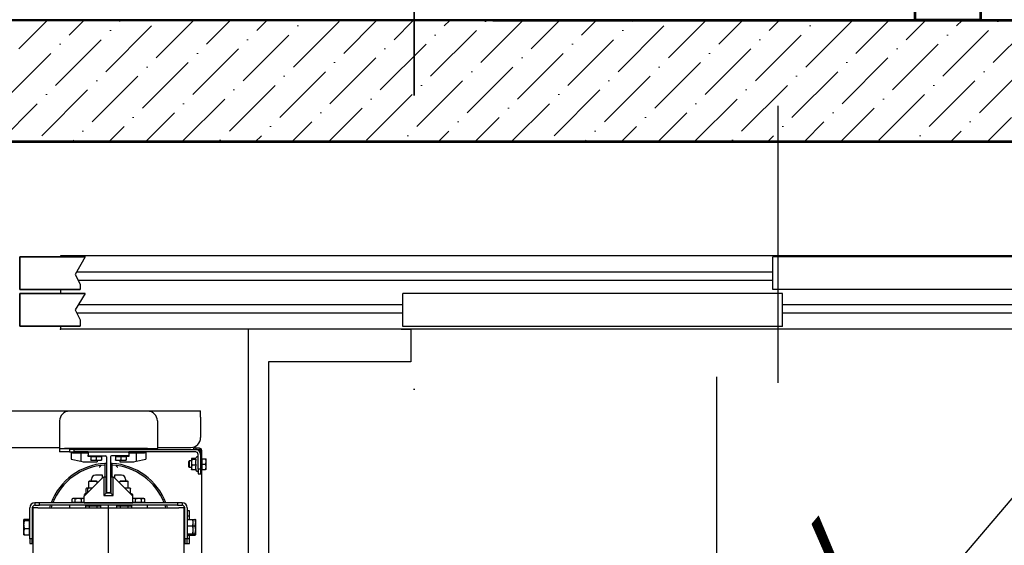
# Model space of a CAD drawing. Header units: millimetres. Extents: x 49320 to 60117, y -4209 to 20568.
# Tile 34 of 252: x 52258 to 52378, y -1879 to -1814. Entities that reach past the tile are written whole.
import ezdxf

# ---------------------------------------------------------------- set-up
doc = ezdxf.new("R2010")
doc.units = ezdxf.units.MM
for name, pattern in [('ACAD_ISO02W100', [15, 12, -3]), ('ACAD_ISO10W100', [18.5, 12, -3, 0.5, -3]), ('CONTINOUS', [0]), ('Kropki i Kreski', [72, 36, -18, 0, -18])]:
    doc.linetypes.add(name, pattern=pattern)
doc.layers.add('_AA powierzchnia', color=3, linetype='Continuous', lineweight=25, plot=False)
for name, color, linetype, lineweight in [('_AA przekroje', 7, 'Continuous', 40), ('_mt_hatch żelbet', 8, 'Continuous', 9), ('_mt_opisy konstrukcyjne', 7, 'Continuous', 25)]:
    doc.layers.add(name, color=color, linetype=linetype, lineweight=lineweight)
for name, color, linetype, lineweight, true_color in [('_AA rozbiórki WYMIARY', 7, 'CONTINOUS', 18, 0xd13400), ('_AA ściany proj.', 7, 'CONTINOUS', 53, 0x0037db), ('_mt_naproża i podciągi', 7, 'ACAD_ISO02W100', 35, 0xdf3081)]:
    doc.layers.add(name, color=color, linetype=linetype, lineweight=lineweight, true_color=true_color)
for name, color, linetype in [('_mt_widok', 253, 'Continuous'), ('_mt_wymiary konstr', 3, 'Continuous'), ('ARCATA', 4, 'Continuous'), ('ASSI', 3, 'ACAD_ISO10W100'), ('CABINA', 7, 'Continuous'), ('GUIDE', 3, 'Continuous'), ('Porta', 7, 'Continuous'), ('Porta-OpenSTD', 252, 'Continuous'), ('Porta-Soglia', 252, 'Continuous')]:
    doc.layers.add(name, color=color, linetype=linetype)
doc.styles.add('50', font='romans.shx', dxfattribs={"width": 0.65, "height": 11})

# ---------------------------------------------------------------- blocks, each defined once
blk = doc.blocks.new('WINDA 1 DZ')
at = {"color": 5, "true_color": 0x1414ff}
for p, q in [((195, 224), (0, 224)), ((180, 209), (15, 209))]:
    blk.add_line(p, q, dxfattribs=at)
at = {"layer": 'ARCATA', "color": 5, "true_color": 0x1414ff}
for p, q in [((16.2, 176), (43.18, 176)), ((36.68, 175.95), (27.08, 175.95)), ((43.18, 175.2), (43.18, 176)), ((43.18, 175.2), (43.18, 172.7)), ((25.88, 174.75), (25.88, 171.75)), ((37.88, 174.75), (37.88, 171.75)), ((25.88, 171.75), (25.88, 171.35)), ((37.88, 171.75), (37.88, 171.35)), ((16.2, 171.5), (25.88, 171.5)), ((25.88, 171.35), (25.88, 170.95)), ((25.88, 171.35), (27.08, 171.35)), ((27.08, 170.95), (25.88, 170.95)), ((36.68, 171.35), (26.49, 171.35)), ((27.97, 171.35), (27.08, 171.35)), ((27.08, 171.25), (27.08, 170.95)), ((27.68, 171.25), (27.08, 171.25)), ((27.08, 170.95), (27.68, 170.95)), ((27.28, 170.95), (27.28, 170.05)), ((27.48, 170.8), (27.48, 170.95)), ((28.48, 170.8), (27.48, 170.8)), ((27.68, 170.95), (27.68, 171.25)), ((27.68, 171.25), (29.38, 171.25)), ((29.38, 170.95), (27.68, 170.95)), ((28.38, 170.8), (28.38, 170.95)), ((29.38, 170.8), (28.48, 170.8)), ((28.48, 170.8), (28.48, 169.81)), ((29.38, 171.25), (42.33, 171.25)), ((29.38, 170.85), (29.38, 170.95)), ((29.38, 170.95), (29.48, 170.95)), ((29.38, 170.4), (29.38, 170.55)), ((29.79, 170.4), (29.38, 170.4)), ((29.73, 170.39), (29.73, 169.98)), ((29.73, 170.39), (30.38, 170.39)), ((29.79, 170.39), (29.79, 170.45)), ((30.38, 170.39), (30.38, 169.98)), ((30.38, 170.39), (31.03, 170.39)), ((30.96, 170.39), (30.96, 170.45)), ((31.03, 170.39), (31.03, 169.98)), ((32.73, 170.39), (32.73, 169.98)), ((32.73, 170.39), (33.38, 170.39)), ((32.79, 170.39), (32.79, 170.45)), ((33.38, 170.39), (33.38, 169.98)), ((33.38, 170.39), (34.03, 170.39)), ((33.96, 170.39), (33.96, 170.45)), ((34.38, 170.4), (33.96, 170.4)), ((34.03, 170.39), (34.03, 169.98)), ((34.28, 170.95), (34.38, 170.95)), ((42.58, 170.95), (34.38, 170.95)), ((34.38, 170.85), (34.38, 170.95)), ((35.28, 170.8), (34.38, 170.8)), ((34.38, 170.55), (34.38, 170.4)), ((36.28, 170.8), (35.28, 170.8)), ((35.28, 170.8), (35.28, 169.81)), ((35.38, 170.8), (35.38, 170.95)), ((36.28, 170.95), (36.28, 170.8)), ((36.48, 170.95), (36.48, 170.05)), ((36.68, 171.35), (37.88, 171.35)), ((37.88, 171.5), (41.98, 171.5)), ((37.88, 171.25), (37.88, 171.35)), ((42.33, 171.4), (42.33, 171.25)), ((42.63, 171.4), (42.33, 171.4)), ((42.33, 171.25), (42.63, 171.25)), ((42.63, 171.25), (42.63, 171.4)), ((43.03, 171.4), (42.63, 171.4)), ((42.63, 171.25), (43.03, 171.25)), ((42.88, 168.85), (42.88, 170.65)), ((43.33, 123.2), (43.33, 171.1)), ((27.28, 170.05), (28.48, 169.81)), ((28.48, 169.81), (28.78, 169.75)), ((28.78, 169.75), (30.48, 169.75)), ((29.73, 169.92), (30.05, 169.92)), ((30.05, 169.92), (30.7, 169.92)), ((30.48, 169.92), (30.48, 169.75)), ((30.7, 169.92), (31.03, 169.92)), ((31.42, 169.34), (31.42, 167.85)), ((31.43, 169.54), (31.43, 167.85)), ((32.33, 167.85), (32.33, 169.54)), ((32.33, 167.85), (32.33, 169.34)), ((32.73, 169.92), (33.05, 169.92)), ((33.05, 169.92), (33.7, 169.92)), ((33.28, 169.92), (33.28, 169.75)), ((33.28, 169.75), (34.98, 169.75)), ((33.7, 169.92), (34.03, 169.92)), ((34.98, 169.75), (35.28, 169.81)), ((35.28, 169.81), (36.48, 170.05)), ((41.73, 169.77), (41.8, 169.85)), ((41.73, 169.13), (41.73, 169.77)), ((41.8, 169.85), (41.8, 169.05)), ((42.08, 169.85), (41.8, 169.85)), ((42.08, 170.1), (42.08, 170.11)), ((42.08, 170.1), (42.08, 170.09)), ((42.08, 170.09), (42.08, 169.67)), ((42.08, 169.67), (42.08, 169.03)), ((42.59, 170.16), (42.1, 170.16)), ((42.61, 170.02), (42.1, 170.02)), ((42.61, 169.32), (42.1, 169.32)), ((42.57, 170.11), (42.65, 170.28)), ((43.39, 170.03), (43.33, 170.03)), ((43.39, 169.45), (43.39, 170.1)), ((43.39, 170.1), (43.8, 170.1)), ((43.39, 169.45), (43.8, 169.45)), ((43.39, 168.8), (43.39, 169.45)), ((43.86, 169.78), (43.86, 170.1)), ((43.86, 169.13), (43.86, 169.78)), ((31.13, 168.1), (30.28, 168.1)), ((31.13, 167.75), (31.13, 168.1)), ((33.48, 168.1), (32.63, 168.1)), ((32.63, 168.1), (32.63, 167.75)), ((41.73, 169.13), (41.8, 169.05)), ((42.08, 169.05), (41.8, 169.05)), ((42.08, 169.03), (42.08, 168.8)), ((42.08, 168.8), (42.08, 168.79)), ((42.61, 168.74), (42.1, 168.74)), ((42.59, 168.74), (42.65, 168.62)), ((42.88, 168.85), (42.88, 168.25)), ((43.18, 168.85), (42.88, 168.85)), ((42.88, 168.25), (43.18, 168.25)), ((43.39, 168.87), (43.33, 168.87)), ((43.39, 168.8), (43.8, 168.8)), ((43.86, 168.8), (43.86, 169.13)), ((31.23, 167.85), (28.88, 165.5)), ((29.57, 167.4), (29.48, 167.31)), ((30.48, 167.31), (29.48, 167.31)), ((29.48, 166.5), (29.48, 167.31)), ((29.57, 167.4), (30.38, 167.4)), ((29.78, 167.4), (29.78, 167.6)), ((30.38, 167.4), (30.48, 167.31)), ((30.48, 167.1), (30.48, 167.31)), ((31.17, 167.85), (31.23, 167.85)), ((31.23, 167.85), (31.3, 167.85)), ((31.6, 167.85), (31.3, 167.85)), ((31.3, 167.85), (31.3, 165.6)), ((31.6, 165.9), (31.6, 167.85)), ((31.63, 167.25), (31.6, 167.25)), ((32.13, 167.25), (32.15, 167.25)), ((32.45, 167.85), (32.15, 167.85)), ((32.15, 167.85), (32.15, 165.9)), ((32.45, 165.6), (32.45, 167.85)), ((32.45, 167.85), (32.53, 167.85)), ((34.88, 165.5), (32.53, 167.85)), ((32.53, 167.85), (32.58, 167.85)), ((33.37, 167.4), (33.28, 167.31)), ((33.28, 167.1), (33.28, 167.31)), ((34.28, 167.31), (33.28, 167.31)), ((33.37, 167.4), (34.18, 167.4)), ((33.98, 167.6), (33.98, 167.4)), ((34.18, 167.4), (34.28, 167.31)), ((34.28, 166.5), (34.28, 167.31)), ((29.21, 165.89), (28.97, 165.79)), ((29.15, 165.87), (29.15, 166.47)), ((29.23, 166.5), (29.21, 166.49)), ((29.24, 166.5), (29.23, 166.5)), ((29.76, 166.5), (29.24, 166.5)), ((29.34, 165.97), (29.34, 166.47)), ((29.88, 166.5), (29.76, 166.5)), ((31.6, 165.9), (31.3, 165.6)), ((31.3, 165.6), (32.45, 165.6)), ((32.15, 165.9), (31.6, 165.9)), ((31.63, 165.9), (31.63, 166.05)), ((31.73, 165.95), (31.63, 165.95)), ((32.13, 165.95), (32.03, 165.95)), ((32.13, 165.9), (32.13, 166.05)), ((32.45, 165.6), (32.15, 165.9)), ((34.29, 166.5), (33.88, 166.5)), ((33.97, 166.4), (33.97, 166.47)), ((34.53, 166.5), (34.29, 166.5)), ((34.53, 166.5), (34.54, 166.49)), ((34.6, 165.85), (34.6, 166.47)), ((34.6, 165.87), (34.78, 165.79)), ((23.43, 164.7), (22.83, 164.7)), ((22.83, 164.7), (22.83, 164.4)), ((22.83, 164.4), (23.43, 164.4)), ((40.33, 164.7), (23.43, 164.7)), ((23.43, 164.4), (23.43, 164.7)), ((40.33, 164.4), (23.43, 164.4)), ((27.08, 164.4), (27.08, 164.1)), ((27.53, 165.23), (27.42, 165.17)), ((27.42, 164.76), (27.42, 165.17)), ((27.8, 164.76), (27.42, 164.76)), ((27.61, 165.23), (27.53, 165.23)), ((27.59, 164.76), (27.59, 164.7)), ((28.18, 165.23), (27.61, 165.23)), ((27.8, 164.76), (27.8, 165.17)), ((28.55, 164.76), (27.8, 164.76)), ((28.74, 165.23), (28.18, 165.23)), ((28.55, 164.76), (28.55, 165.17)), ((28.88, 164.76), (28.55, 164.76)), ((28.83, 165.23), (28.74, 165.23)), ((28.76, 164.76), (28.76, 164.7)), ((28.83, 165.23), (28.88, 165.2)), ((28.88, 164.7), (28.88, 165.5)), ((28.88, 164.7), (34.88, 164.7)), ((29.05, 164.34), (29.51, 164.34)), ((29.05, 164.34), (29.05, 164.1)), ((29.24, 164.34), (29.24, 164.4)), ((29.51, 164.34), (30.44, 164.34)), ((29.51, 164.34), (29.51, 164.1)), ((30.44, 164.34), (30.9, 164.34)), ((30.44, 164.34), (30.44, 164.1)), ((30.71, 164.34), (30.71, 164.4)), ((30.9, 164.34), (30.9, 164.1)), ((32.85, 164.34), (32.85, 164.1)), ((32.85, 164.34), (33.31, 164.34)), ((33.04, 164.34), (33.04, 164.4)), ((33.31, 164.34), (33.31, 164.1)), ((33.31, 164.34), (34.24, 164.34)), ((34.24, 164.34), (34.24, 164.1)), ((34.24, 164.34), (34.7, 164.34)), ((34.51, 164.34), (34.51, 164.4)), ((34.7, 164.34), (34.7, 164.1)), ((34.88, 164.7), (34.88, 165.5)), ((34.93, 165.23), (34.88, 165.2)), ((35.2, 164.76), (34.88, 164.76)), ((35.01, 165.23), (34.93, 165.23)), ((34.99, 164.76), (34.99, 164.7)), ((35.58, 165.23), (35.01, 165.23)), ((35.2, 164.76), (35.2, 165.17)), ((35.95, 164.76), (35.2, 164.76)), ((36.14, 165.23), (35.58, 165.23)), ((35.95, 164.76), (35.95, 165.17)), ((36.33, 164.76), (35.95, 164.76)), ((36.23, 165.23), (36.14, 165.23)), ((36.16, 164.76), (36.16, 164.7)), ((36.23, 165.23), (36.33, 165.17)), ((36.33, 164.76), (36.33, 165.17)), ((36.68, 164.1), (36.68, 164.4)), ((40.93, 164.7), (40.33, 164.7)), ((40.33, 164.7), (40.33, 164.4)), ((40.33, 164.4), (40.93, 164.4)), ((40.93, 164.7), (40.93, 164.4)), ((22.23, 160.3), (22.23, 164.1)), ((22.53, 164.1), (22.53, 160.3)), ((22.63, 115.6), (22.63, 164.1)), ((23.23, 164.1), (22.63, 164.1)), ((23.23, 164.1), (40.53, 164.1)), ((41.13, 164.1), (40.53, 164.1)), ((41.13, 164.1), (41.13, 124.1)), ((41.23, 160.3), (41.23, 164.1)), ((41.53, 164.1), (41.53, 160.3)), ((41.83, 163.7), (41.53, 163.7)), ((41.83, 163.1), (41.83, 163.7)), ((21.47, 162.6), (21.48, 162.61)), ((21.47, 162.6), (21.47, 162.59)), ((21.47, 162.59), (21.47, 162.02)), ((21.47, 162.02), (21.47, 161.13)), ((22.16, 162.67), (21.56, 162.67)), ((22.16, 162.5), (21.56, 162.5)), ((22.16, 162.67), (22.16, 162.5)), ((22.16, 162.53), (22.23, 162.53)), ((22.16, 162.5), (22.16, 161.53)), ((22.53, 162.3), (22.63, 162.3)), ((41.23, 162.3), (41.13, 162.3)), ((41.53, 163.1), (41.83, 163.1)), ((41.59, 162.53), (41.53, 162.53)), ((41.59, 161.87), (41.59, 162.67)), ((41.59, 162.67), (42.19, 162.67)), ((41.83, 162.67), (41.83, 163.1)), ((42.19, 162.67), (42.49, 162.67)), ((42.28, 162.6), (42.27, 162.61)), ((42.28, 162.27), (42.28, 162.6)), ((42.28, 161.38), (42.28, 162.27)), ((42.58, 162.6), (42.57, 162.61)), ((42.58, 162.27), (42.58, 162.6)), ((42.58, 161.38), (42.58, 162.27)), ((21.47, 161.13), (21.47, 160.8)), ((21.47, 160.8), (21.48, 160.79)), ((22.16, 161.53), (21.56, 161.53)), ((22.16, 160.73), (21.56, 160.73)), ((22.16, 161.53), (22.16, 160.73)), ((22.16, 160.87), (22.23, 160.87)), ((22.53, 161.1), (22.63, 161.1)), ((41.23, 161.1), (41.13, 161.1)), ((41.59, 160.87), (41.53, 160.87)), ((41.59, 160.9), (41.59, 161.87)), ((41.59, 161.87), (42.19, 161.87)), ((41.59, 160.9), (42.19, 160.9)), ((41.59, 160.73), (41.59, 160.9)), ((41.59, 160.73), (42.19, 160.73)), ((41.83, 160.3), (41.83, 160.73)), ((42.19, 160.73), (42.49, 160.73)), ((42.28, 160.8), (42.27, 160.79)), ((42.28, 161.87), (42.49, 161.87)), ((42.28, 160.81), (42.28, 161.38)), ((42.28, 160.9), (42.49, 160.9)), ((42.28, 160.8), (42.28, 160.81)), ((42.58, 160.8), (42.57, 160.79)), ((42.58, 160.81), (42.58, 161.38)), ((42.58, 160.8), (42.58, 160.81)), ((22.23, 160.3), (22.23, 159.7)), ((22.53, 160.3), (22.23, 160.3)), ((22.23, 159.7), (22.53, 159.7)), ((22.53, 159.7), (22.53, 160.3)), ((41.53, 160.3), (41.23, 160.3)), ((41.23, 160.3), (41.23, 159.7)), ((41.23, 159.7), (41.53, 159.7)), ((41.83, 160.3), (41.53, 160.3)), ((41.53, 159.7), (41.53, 160.3)), ((41.53, 159.7), (41.83, 159.7)), ((41.83, 159.7), (41.83, 160.3))]:
    blk.add_line(p, q, dxfattribs=at)
for centre, radius, start, end in [((27.08, 174.75), 1.2, 90, 180), ((36.68, 174.75), 1.2, 0, 90), ((41.98, 172.7), 1.2, 270, 0), ((42.58, 170.65), 0.6, 0, 90), ((42.58, 170.65), 0.3, 0, 90), ((43.03, 171.1), 0.3, 0, 90), ((43.03, 171.1), 0.15, 0, 90), ((31.88, 162), 7.55, 93.417, 159.0461), ((31.88, 162), 7.35, 93.5187, 158.4479), ((31.88, 162), 7.55, 91.8976, 92.2773), ((31.88, 162), 7.55, 87.7227, 88.1024), ((31.88, 162), 7.55, 20.9539, 86.583), ((31.88, 162), 7.35, 21.5521, 86.4813), ((42.76, 170.23), 0.12, 0, 155), ((30.28, 167.6), 0.5, 90, 180), ((33.48, 167.6), 0.5, 0, 90), ((42.76, 168.68), 0.12, 205, 0), ((31.17, 167.75), 0.1, 90, 114.6932), ((32.58, 167.75), 0.1, 65.3068, 90), ((29.04, 165.65), 0.15, 115, 222.298), ((34.72, 165.65), 0.15, 317.702, 65), ((22.83, 164.1), 0.6, 90, 180), ((22.83, 164.1), 0.3, 90, 180), ((31.88, 162), 7.55, 161.4652, 163.8504), ((31.88, 162), 7.35, 160.9417, 163.3985), ((31.88, 162), 7.35, 16.6015, 19.0583), ((31.88, 162), 7.55, 16.1496, 18.5348), ((40.93, 164.1), 0.6, 0, 90), ((40.93, 164.1), 0.3, 0, 90), ((41.05, 162.82), 0.18, 0, 63.6122), ((41.05, 160.58), 0.18, 296.3878, 0)]:
    blk.add_arc(centre, radius, start, end, dxfattribs=at)
for points, weights in [([(29.73, 169.92), (29.73, 169.92), (29.73, 169.98)], [1, 1.0379548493, 1]), ([(29.73, 169.98), (29.9, 169.92), (30.05, 169.92)], [1, 1.0379548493, 1]), ([(30.05, 169.92), (30.2, 169.92), (30.38, 169.98)], [1, 1.0379548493, 1]), ([(30.38, 169.98), (30.55, 169.92), (30.7, 169.92)], [1, 1.0379548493, 1]), ([(30.7, 169.92), (30.85, 169.92), (31.03, 169.98)], [1, 1.0379548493, 1]), ([(31.03, 169.98), (31.03, 169.92), (31.03, 169.92)], [1, 1.0379548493, 1]), ([(32.73, 169.92), (32.73, 169.92), (32.73, 169.98)], [1, 1.0379548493, 1]), ([(32.73, 169.98), (32.9, 169.92), (33.05, 169.92)], [1, 1.0379548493, 1]), ([(33.05, 169.92), (33.2, 169.92), (33.38, 169.98)], [1, 1.0379548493, 1]), ([(33.38, 169.98), (33.55, 169.92), (33.7, 169.92)], [1, 1.0379548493, 1]), ([(33.7, 169.92), (33.85, 169.92), (34.03, 169.98)], [1, 1.0379548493, 1]), ([(34.03, 169.98), (34.03, 169.92), (34.03, 169.92)], [1, 1.0379548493, 1]), ([(42.1, 170.16), (42.08, 170.12), (42.08, 170.09)], [1, 1.0379548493, 1]), ([(42.08, 170.09), (42.08, 170.06), (42.1, 170.02)], [1, 1.0379548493, 1]), ([(42.1, 170.02), (42.08, 169.83), (42.08, 169.67)], [1, 1.0379548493, 1]), ([(42.08, 169.67), (42.08, 169.5), (42.1, 169.32)], [1, 1.0379548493, 1]), ([(42.1, 169.32), (42.08, 169.16), (42.08, 169.03)], [1, 1.0379548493, 1]), ([(42.57, 170.11), (42.56, 170.1), (42.56, 170.09)], [1.0245553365, 1.01637520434, 1]), ([(42.56, 170.09), (42.56, 170.06), (42.61, 170.02)], [1, 1.05008356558, 1.02350695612]), ([(42.61, 170.02), (42.56, 169.83), (42.56, 169.67)], [1.02350695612, 1.05008356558, 1]), ([(42.56, 169.67), (42.56, 169.5), (42.61, 169.32)], [1, 1.05008356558, 1.02350695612]), ([(42.61, 169.32), (42.56, 169.16), (42.56, 169.03)], [1.02350695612, 1.05008356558, 1]), ([(43.86, 169.78), (43.86, 169.93), (43.8, 170.1)], [1, 1.0379548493, 1]), ([(43.8, 170.1), (43.86, 170.1), (43.86, 170.1)], [1, 1.0379548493, 1]), ([(43.8, 169.45), (43.86, 169.62), (43.86, 169.78)], [1, 1.0379548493, 1]), ([(43.86, 169.13), (43.86, 169.28), (43.8, 169.45)], [1, 1.0379548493, 1]), ([(42.08, 169.03), (42.08, 168.9), (42.1, 168.74)], [1, 1.0379548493, 1]), ([(42.1, 168.74), (42.08, 168.77), (42.08, 168.79)], [1, 1.02544799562, 1.01677120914]), ([(42.56, 169.03), (42.56, 168.9), (42.61, 168.74)], [1, 1.05008356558, 1.02350695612]), ([(43.8, 168.8), (43.86, 168.97), (43.86, 169.13)], [1, 1.0379548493, 1]), ([(43.86, 168.8), (43.86, 168.8), (43.8, 168.8)], [1, 1.0379548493, 1]), ([(29.24, 166.5), (29.2, 166.5), (29.15, 166.47)], [1, 1.0379548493, 1]), ([(29.24, 165.9), (29.23, 165.9), (29.21, 165.89)], [1, 1.0231357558, 1.03308281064]), ([(29.34, 166.47), (29.29, 166.5), (29.24, 166.5)], [1, 1.0379548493, 1]), ([(29.27, 165.9), (29.26, 165.9), (29.24, 165.9)], [1.02725298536, 1.01732388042, 1]), ([(29.76, 166.5), (29.56, 166.5), (29.34, 166.47)], [1, 1.0379548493, 1]), ([(29.87, 166.5), (29.81, 166.5), (29.76, 166.5)], [1.01568302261, 1.01107051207, 1]), ([(33.97, 166.47), (33.93, 166.47), (33.9, 166.48)], [1, 1.00629299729, 1.01049920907]), ([(34.29, 166.5), (34.14, 166.5), (33.97, 166.47)], [1, 1.0379548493, 1]), ([(34.6, 166.47), (34.43, 166.5), (34.29, 166.5)], [1, 1.0379548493, 1]), ([(34.6, 165.85), (34.55, 165.87), (34.5, 165.88)], [1.03482549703, 1.04170401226, 1.04036756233]), ([(34.54, 166.49), (34.57, 166.49), (34.6, 166.47)], [1.01846986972, 1.02208098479, 1]), ([(27.61, 165.23), (27.53, 165.23), (27.42, 165.17)], [1, 1.0379548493, 1]), ([(27.8, 165.17), (27.7, 165.23), (27.61, 165.23)], [1, 1.0379548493, 1]), ([(28.18, 165.23), (28, 165.23), (27.8, 165.17)], [1, 1.0379548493, 1]), ([(28.55, 165.17), (28.35, 165.23), (28.18, 165.23)], [1, 1.0379548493, 1]), ([(28.74, 165.23), (28.65, 165.23), (28.55, 165.17)], [1, 1.0379548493, 1]), ([(28.88, 165.2), (28.8, 165.23), (28.74, 165.23)], [1.01431165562, 1.02838722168, 1]), ([(35.01, 165.23), (34.95, 165.23), (34.88, 165.2)], [1, 1.02838722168, 1.01431165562]), ([(35.2, 165.17), (35.1, 165.23), (35.01, 165.23)], [1, 1.0379548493, 1]), ([(35.58, 165.23), (35.4, 165.23), (35.2, 165.17)], [1, 1.0379548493, 1]), ([(35.95, 165.17), (35.75, 165.23), (35.58, 165.23)], [1, 1.0379548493, 1]), ([(36.14, 165.23), (36.05, 165.23), (35.95, 165.17)], [1, 1.0379548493, 1]), ([(36.33, 165.17), (36.23, 165.23), (36.14, 165.23)], [1, 1.0379548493, 1]), ([(21.56, 162.67), (21.47, 162.63), (21.47, 162.59)], [1, 1.0379548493, 1]), ([(21.47, 162.59), (21.47, 162.55), (21.56, 162.5)], [1, 1.0379548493, 1]), ([(21.56, 162.5), (21.47, 162.24), (21.47, 162.02)], [1, 1.0379548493, 1]), ([(21.47, 162.02), (21.47, 161.79), (21.56, 161.53)], [1, 1.0379548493, 1]), ([(42.19, 162.67), (42.25, 162.64), (42.27, 162.61)], [1, 1.02672726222, 1.01581261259]), ([(42.28, 162.27), (42.28, 162.46), (42.19, 162.67)], [1, 1.0379548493, 1]), ([(42.19, 161.87), (42.28, 162.08), (42.28, 162.27)], [1, 1.0379548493, 1]), ([(42.49, 162.67), (42.55, 162.64), (42.57, 162.61)], [1, 1.02672726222, 1.01581261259]), ([(42.58, 162.27), (42.58, 162.46), (42.49, 162.67)], [1, 1.0379548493, 1]), ([(42.49, 161.87), (42.58, 162.08), (42.58, 162.27)], [1, 1.0379548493, 1]), ([(21.56, 161.53), (21.47, 161.32), (21.47, 161.13)], [1, 1.0379548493, 1]), ([(21.47, 161.13), (21.47, 160.94), (21.56, 160.73)], [1, 1.0379548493, 1]), ([(21.56, 160.73), (21.5, 160.76), (21.48, 160.79)], [1, 1.02672726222, 1.01581261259]), ([(42.28, 161.38), (42.28, 161.61), (42.19, 161.87)], [1, 1.0379548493, 1]), ([(42.19, 160.9), (42.28, 161.16), (42.28, 161.38)], [1, 1.0379548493, 1]), ([(42.28, 160.81), (42.28, 160.85), (42.19, 160.9)], [1, 1.0379548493, 1]), ([(42.19, 160.73), (42.28, 160.77), (42.28, 160.81)], [1, 1.0379548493, 1]), ([(42.58, 161.38), (42.58, 161.61), (42.49, 161.87)], [1, 1.0379548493, 1]), ([(42.49, 160.9), (42.58, 161.16), (42.58, 161.38)], [1, 1.0379548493, 1]), ([(42.58, 160.81), (42.58, 160.85), (42.49, 160.9)], [1, 1.0379548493, 1]), ([(42.49, 160.73), (42.58, 160.77), (42.58, 160.81)], [1, 1.0379548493, 1])]:
    blk.add_rational_spline(points, weights, degree=2, dxfattribs=at)
for points, knots in [([(30.95, 169.29), (30.95, 169.29), (30.95, 169.29), (30.94, 169.28), (30.93, 169.27), (30.91, 169.25), (30.89, 169.23), (30.86, 169.19), (30.84, 169.16), (30.8, 169.11), (30.77, 169.09), (30.75, 169.06), (30.75, 169.06), (30.75, 169.06)], [0.4234034, 0.4234034, 0.4234034, 0.4234034, 0.4551974, 0.4551974, 0.5169056, 0.5169056, 0.6025133, 0.6025133, 0.6997225, 0.6997225, 0.8040611, 0.8040611, 0.805035, 0.805035, 0.805035, 0.805035]), ([(31.58, 169.54), (31.56, 169.54), (31.54, 169.54), (31.5, 169.54), (31.48, 169.54), (31.46, 169.54), (31.44, 169.54), (31.43, 169.54), (31.43, 169.54), (31.43, 169.54)], [0.2260696, 0.2260696, 0.2260696, 0.2260696, 0.2826386, 0.2826386, 0.3392075, 0.3392075, 0.3957115, 0.3957115, 0.4522155, 0.4522155, 0.4522155, 0.4522155]), ([(32.33, 169.54), (32.33, 169.54), (32.32, 169.54), (32.31, 169.54), (32.29, 169.54), (32.27, 169.54), (32.25, 169.54), (32.21, 169.54), (32.19, 169.54), (32.18, 169.54)], [0.4522155, 0.4522155, 0.4522155, 0.4522155, 0.5087195, 0.5087195, 0.5652235, 0.5652235, 0.6217925, 0.6217925, 0.6783615, 0.6783615, 0.6783615, 0.6783615]), ([(32.8, 169.29), (32.8, 169.29), (32.8, 169.29), (32.81, 169.28), (32.82, 169.27), (32.84, 169.25), (32.86, 169.23), (32.89, 169.19), (32.91, 169.16), (32.95, 169.11), (32.98, 169.09), (33, 169.06), (33, 169.06), (33, 169.06)], [-0.3806578, -0.3806578, -0.3806578, -0.3806578, -0.3488637, -0.3488637, -0.2871555, -0.2871555, -0.2015479, -0.2015479, -0.1043387, -0.1043387, 0, 0, 0.0009738, 0.0009738, 0.0009738, 0.0009738])]:
    blk.add_open_spline(points, degree=3, knots=knots, dxfattribs=at)
for points in [[(30.95, 169.29), (30.95, 169.29), (30.95, 169.29), (30.95, 169.29)], [(32.8, 169.29), (32.8, 169.29), (32.8, 169.29), (32.8, 169.29)]]:
    blk.add_open_spline(points, degree=3, dxfattribs=at)
at = {"layer": 'ASSI', "color": 5, "ltscale": 10, "true_color": 0x1414ff}
blk.add_line((114, 213.42), (114, 179.42), dxfattribs=at)
at = {"layer": 'ASSI', "color": 5, "ltscale": 5, "true_color": 0x1414ff}
for p, q in [((106.5, 180.15), (106.5, 44.73)), ((31.88, 104.33), (31.88, 179.28))]:
    blk.add_line(p, q, dxfattribs=at)
at = {"layer": 'CABINA', "color": 5, "true_color": 0x1414ff}
for p, q in [((49, 186), (49, 38)), ((69, 186), (49, 186)), ((69, 186), (69, 182)), ((51.5, 182), (51.5, 42)), ((69, 182), (51.5, 182))]:
    blk.add_line(p, q, dxfattribs=at)
at = {"layer": 'GUIDE', "color": 5, "true_color": 0x1414ff}
for p, q in [((29.38, 170.85), (29.38, 170.55)), ((29.48, 170.95), (34.28, 170.95)), ((29.48, 170.45), (31.53, 170.45)), ((34.28, 170.45), (32.23, 170.45)), ((34.38, 170.85), (34.38, 170.55)), ((31.63, 170.35), (31.63, 166.05)), ((32.13, 170.35), (32.13, 166.05)), ((31.73, 165.95), (32.03, 165.95))]:
    blk.add_line(p, q, dxfattribs=at)
for centre, start, end in [((29.48, 170.85), 90, 180), ((29.48, 170.55), 180, 270), ((31.53, 170.35), 0, 90), ((32.23, 170.35), 90, 180), ((34.28, 170.85), 0, 90), ((34.28, 170.55), 270, 0), ((31.73, 166.05), 180, 270), ((32.03, 166.05), 270, 0)]:
    blk.add_arc(centre, 0.1, start, end, dxfattribs=at)
at = {"layer": 'Porta', "color": 5, "true_color": 0x1414ff}
for p, q in [((161.5, 195), (26, 195)), ((26, 195), (26, 194.9)), ((162, 195), (26, 195)), ((160.5, 194.9), (113.4, 194.9)), ((113.4, 190.9), (113.4, 194.9)), ((26, 190.9), (26, 190.4)), ((114.6, 190.4), (68, 190.4)), ((68, 186.36), (68, 190.4)), ((160.5, 190.9), (113.4, 190.9)), ((114.6, 186.36), (114.6, 190.4)), ((26, 186.4), (26, 186)), ((114.6, 186.36), (68, 186.36)), ((159, 186), (26, 186)), ((67.79, 186), (69, 186)), ((68.47, 186), (68.5, 186))]:
    blk.add_line(p, q, dxfattribs=at)
blk.add_point((26, 186), dxfattribs=at)
at = {"layer": 'Porta-OpenSTD', "color": 5, "lineweight": 35, "true_color": 0x1414ff}
for p, q in [((21, 190.9), (21, 194.9)), ((29, 194.9), (21, 194.9)), ((21, 190.9), (21, 194.9)), ((28.39, 190.9), (21, 190.9)), ((21, 186.4), (21, 190.4)), ((29, 190.4), (21, 190.4)), ((21, 186.4), (21, 190.4)), ((28.39, 186.4), (21, 186.4))]:
    blk.add_line(p, q, dxfattribs=at)
at = {"layer": 'Porta-OpenSTD', "color": 5, "true_color": 0x1414ff}
for p, q in [((29, 194.9), (27.79, 192.73)), ((27.79, 192.73), (28.39, 191.54)), ((28.39, 191.54), (28.39, 190.9)), ((29, 190.4), (27.79, 188.37)), ((27.79, 188.37), (28.39, 187.17)), ((28.39, 187.17), (28.39, 186.4))]:
    blk.add_line(p, q, dxfattribs=at)
at = {"layer": 'Porta-Soglia', "color": 5, "true_color": 0x1414ff}
for p, q in [((113.4, 193), (27.94, 193)), ((113.4, 192), (28.16, 192)), ((68, 189), (28.17, 189)), ((159, 189), (114.6, 189)), ((68, 188), (27.98, 188)), ((159, 188), (114.6, 188)), ((43.18, 171.1), (43.18, 170.65)), ((43.18, 170.65), (43.18, 168.25)), ((43.18, 168.25), (43.33, 168.25))]:
    blk.add_line(p, q, dxfattribs=at)
blk = doc.blocks.new('G$C0D909F68')
at = {"layer": '_AA przekroje', "color": 7, "linetype": 'Kropki i Kreski', "lineweight": 35, "ltscale": 2}
blk.add_line((0, -2025.89), (0, 0), dxfattribs=at)

msp = doc.modelspace()

# ---------------------------------------------------------------- hatches: boundary and pattern name
at = {"layer": '_mt_hatch żelbet', "ltscale": 2, "transparency": 33554687}
h = msp.add_hatch(dxfattribs=at)
h.set_pattern_fill('ANSI36', color=8)
h.set_pattern_definition([(45, (55916.9242, 1437.763), (1.683798, 6.173926), [7.9375, -1.5875, 0, -1.5875])])
edge = h.paths.add_edge_path()
edge.add_line((52283.32, -2023), (52251.58, -2023))
edge.add_line((52251.58, -2023), (52251.58, -1940.6))
edge.add_line((52251.58, -1940.6), (52249.73, -1940.6))
edge.add_line((52249.73, -1940.6), (52249.68, -1940.55))
edge.add_arc((52249.63, -1940.55), 0.05, 0, 90)
edge.add_line((52249.63, -1940.5), (52247.13, -1940.5))
edge.add_line((52247.13, -1940.5), (52247.13, -1940.57))
edge.add_line((52247.13, -1940.57), (52247.1, -1940.6))
edge.add_line((52247.1, -1940.6), (52246.9, -1940.6))
edge.add_line((52246.9, -1940.6), (52246.88, -1940.57))
edge.add_line((52246.88, -1940.57), (52246.88, -1940.5))
edge.add_line((52246.88, -1940.5), (52246.83, -1940.5))
edge.add_line((52246.83, -1940.5), (52246.83, -1939.5))
edge.add_line((52246.83, -1939.5), (52246.88, -1939.5))
edge.add_line((52246.88, -1939.5), (52246.88, -1939.42))
edge.add_line((52246.88, -1939.42), (52246.9, -1939.4))
edge.add_line((52246.9, -1939.4), (52247.1, -1939.4))
edge.add_line((52247.1, -1939.4), (52247.13, -1939.42))
edge.add_line((52247.13, -1939.42), (52247.13, -1939.5))
edge.add_line((52247.13, -1939.5), (52249.63, -1939.5))
edge.add_arc((52249.63, -1939.45), 0.05, 270, 360)
edge.add_line((52249.68, -1939.45), (52249.73, -1939.4))
edge.add_line((52249.73, -1939.4), (52251.58, -1939.4))
edge.add_line((52251.58, -1939.4), (52251.58, -1932.6))
edge.add_line((52251.58, -1932.6), (52249.73, -1932.6))
edge.add_line((52249.73, -1932.6), (52249.68, -1932.55))
edge.add_arc((52249.63, -1932.55), 0.05, 0, 90)
edge.add_line((52249.63, -1932.5), (52247.13, -1932.5))
edge.add_line((52247.13, -1932.5), (52247.13, -1932.57))
edge.add_line((52247.13, -1932.57), (52247.1, -1932.6))
edge.add_line((52247.1, -1932.6), (52246.9, -1932.6))
edge.add_line((52246.9, -1932.6), (52246.88, -1932.57))
edge.add_line((52246.88, -1932.57), (52246.88, -1932.5))
edge.add_line((52246.88, -1932.5), (52246.83, -1932.5))
edge.add_line((52246.83, -1932.5), (52246.83, -1932.62))
edge.add_arc((52246.8, -1932.62), 0.025, 270, 360, ccw=False)
edge.add_line((52246.8, -1932.65), (52245.45, -1932.65))
edge.add_arc((52245.45, -1932.62), 0.025, 180, 270, ccw=False)
edge.add_line((52245.43, -1932.6), (52245.43, -1932.5))
edge.add_line((52245.43, -1932.5), (52244.19, -1932.6))
edge.add_arc((52244.18, -1932.4), 0.2, 180, 274.4517, ccw=False)
edge.add_line((52243.98, -1932.4), (52243.98, -1931.6))
edge.add_arc((52244.18, -1931.6), 0.2, 85.5483, 180, ccw=False)
edge.add_line((52244.19, -1931.4), (52245.43, -1931.5))
edge.add_line((52245.43, -1931.5), (52245.43, -1931.38))
edge.add_arc((52245.45, -1931.37), 0.025, 90, 180, ccw=False)
edge.add_line((52245.45, -1931.35), (52246.8, -1931.35))
edge.add_arc((52246.8, -1931.37), 0.025, 0, 90, ccw=False)
edge.add_line((52246.83, -1931.37), (52246.83, -1931.5))
edge.add_line((52246.83, -1931.5), (52246.88, -1931.5))
edge.add_line((52246.88, -1931.5), (52246.88, -1931.42))
edge.add_line((52246.88, -1931.42), (52246.9, -1931.4))
edge.add_line((52246.9, -1931.4), (52247.1, -1931.4))
edge.add_line((52247.1, -1931.4), (52247.13, -1931.42))
edge.add_line((52247.13, -1931.42), (52247.13, -1931.5))
edge.add_line((52247.13, -1931.5), (52249.63, -1931.5))
edge.add_arc((52249.63, -1931.45), 0.05, 270, 360)
edge.add_line((52249.68, -1931.45), (52249.73, -1931.4))
edge.add_line((52249.73, -1931.4), (52251.58, -1931.4))
edge.add_line((52251.58, -1931.4), (52251.58, -1866.25))
edge.add_line((52251.58, -1866.25), (52249.73, -1866.25))
edge.add_line((52249.73, -1866.25), (52249.68, -1866.2))
edge.add_arc((52249.63, -1866.2), 0.05, 0, 90)
edge.add_line((52249.63, -1866.15), (52247.13, -1866.15))
edge.add_line((52247.13, -1866.15), (52247.13, -1866.22))
edge.add_line((52247.13, -1866.22), (52247.1, -1866.25))
edge.add_line((52247.1, -1866.25), (52246.9, -1866.25))
edge.add_line((52246.9, -1866.25), (52246.88, -1866.22))
edge.add_line((52246.88, -1866.22), (52246.88, -1866.15))
edge.add_line((52246.88, -1866.15), (52246.83, -1866.15))
edge.add_line((52246.83, -1866.15), (52246.83, -1866.27))
edge.add_arc((52246.8, -1866.27), 0.025, 270, 360, ccw=False)
edge.add_line((52246.8, -1866.3), (52245.45, -1866.3))
edge.add_arc((52245.45, -1866.27), 0.025, 180, 270, ccw=False)
edge.add_line((52245.43, -1866.27), (52245.43, -1866.15))
edge.add_line((52245.43, -1866.15), (52244.69, -1866.25))
edge.add_arc((52244.68, -1866.05), 0.2, 180, 274.4517, ccw=False)
edge.add_line((52244.48, -1866.05), (52244.48, -1865.25))
edge.add_arc((52244.68, -1865.25), 0.2, 85.5483, 180, ccw=False)
edge.add_line((52244.69, -1865.05), (52245.43, -1865.15))
edge.add_line((52245.43, -1865.15), (52245.43, -1865.02))
edge.add_arc((52245.45, -1865.02), 0.025, 90, 180, ccw=False)
edge.add_line((52245.45, -1865), (52246.8, -1865))
edge.add_arc((52246.8, -1865.02), 0.025, 0, 90, ccw=False)
edge.add_line((52246.83, -1865.02), (52246.83, -1865.15))
edge.add_line((52246.83, -1865.15), (52246.88, -1865.15))
edge.add_line((52246.88, -1865.15), (52246.88, -1865.07))
edge.add_line((52246.88, -1865.07), (52246.9, -1865.05))
edge.add_line((52246.9, -1865.05), (52247.1, -1865.05))
edge.add_line((52247.1, -1865.05), (52247.13, -1865.07))
edge.add_line((52247.13, -1865.07), (52247.13, -1865.15))
edge.add_line((52247.13, -1865.15), (52249.63, -1865.15))
edge.add_arc((52249.63, -1865.1), 0.05, 270, 360)
edge.add_line((52249.68, -1865.1), (52249.73, -1865.05))
edge.add_line((52249.73, -1865.05), (52251.58, -1865.05))
edge.add_line((52251.58, -1865.05), (52251.58, -1856.15))
edge.add_line((52251.58, -1856.15), (52249.73, -1856.15))
edge.add_line((52249.73, -1856.15), (52249.68, -1856.1))
edge.add_arc((52249.63, -1856.1), 0.05, 0, 90)
edge.add_line((52249.63, -1856.05), (52247.13, -1856.05))
edge.add_line((52247.13, -1856.05), (52247.13, -1856.12))
edge.add_line((52247.13, -1856.12), (52247.1, -1856.15))
edge.add_line((52247.1, -1856.15), (52246.9, -1856.15))
edge.add_line((52246.9, -1856.15), (52246.88, -1856.12))
edge.add_line((52246.88, -1856.12), (52246.88, -1856.05))
edge.add_line((52246.88, -1856.05), (52246.83, -1856.05))
edge.add_line((52246.83, -1856.05), (52246.83, -1856.17))
edge.add_arc((52246.8, -1856.17), 0.025, 270, 360, ccw=False)
edge.add_line((52246.8, -1856.2), (52246.45, -1856.2))
edge.add_spline(control_points=[(52246.44, -1856.19), (52246.44, -1856.19), (52246.44, -1856.19), (52246.44, -1856.19), (52246.43, -1856.19), (52246.43, -1856.19), (52246.43, -1856.19), (52246.42, -1856.19), (52246.42, -1856.18), (52246.41, -1856.18), (52246.4, -1856.18), (52246.39, -1856.18), (52246.38, -1856.18), (52246.38, -1856.18)], knot_values=[0.024008, 0.024008, 0.024008, 0.024008, 0.028269, 0.028269, 0.039404, 0.039404, 0.055597, 0.055597, 0.075883, 0.075883, 0.097542, 0.097542, 0.117485, 0.117485, 0.117485, 0.117485], degree=3, periodic=0)
edge.add_line((52246.38, -1856.18), (52245.58, -1856.18))
edge.add_spline(control_points=[(52245.58, -1856.2), (52245.57, -1856.2), (52245.56, -1856.2), (52245.55, -1856.2), (52245.53, -1856.2), (52245.51, -1856.2), (52245.5, -1856.2), (52245.47, -1856.19), (52245.47, -1856.19), (52245.45, -1856.19), (52245.45, -1856.18), (52245.44, -1856.18), (52245.43, -1856.17), (52245.43, -1856.16), (52245.43, -1856.16), (52245.43, -1856.15)], knot_values=[0, 0, 0, 0, 0.0173, 0.0173, 0.057137, 0.057137, 0.096974, 0.096974, 0.13681, 0.13681, 0.163111, 0.163111, 0.180869, 0.180869, 0.199184, 0.199184, 0.199184, 0.199184], degree=3, periodic=0)
edge.add_line((52245.43, -1856.15), (52245.43, -1856.05))
edge.add_line((52245.43, -1856.05), (52244.69, -1856.15))
edge.add_arc((52244.68, -1855.95), 0.2, 180, 274.4517, ccw=False)
edge.add_line((52244.48, -1855.95), (52244.48, -1855.15))
edge.add_arc((52244.68, -1855.15), 0.2, 85.5483, 180, ccw=False)
edge.add_line((52244.69, -1854.95), (52245.43, -1855.05))
edge.add_line((52245.43, -1855.05), (52245.43, -1854.92))
edge.add_arc((52245.45, -1854.92), 0.025, 90, 180, ccw=False)
edge.add_line((52245.45, -1854.9), (52246.8, -1854.9))
edge.add_arc((52246.8, -1854.92), 0.025, 0, 90, ccw=False)
edge.add_line((52246.83, -1854.92), (52246.83, -1855.05))
edge.add_line((52246.83, -1855.05), (52246.88, -1855.05))
edge.add_line((52246.88, -1855.05), (52246.88, -1854.97))
edge.add_line((52246.88, -1854.97), (52246.9, -1854.95))
edge.add_line((52246.9, -1854.95), (52247.1, -1854.95))
edge.add_line((52247.1, -1854.95), (52247.13, -1854.97))
edge.add_line((52247.13, -1854.97), (52247.13, -1855.05))
edge.add_line((52247.13, -1855.05), (52249.63, -1855.05))
edge.add_arc((52249.63, -1855), 0.05, 270, 360)
edge.add_line((52249.68, -1855), (52249.73, -1854.95))
edge.add_line((52249.73, -1854.95), (52251.58, -1854.95))
edge.add_line((52251.58, -1854.95), (52251.58, -1829))
edge.add_line((52251.58, -1829), (52283.32, -1829))
edge.add_line((52283.32, -1829), (52283.32, -1814.1))
edge.add_line((52283.32, -1814.1), (52236.58, -1814.1))
edge.add_line((52236.58, -1814.1), (52236.58, -2038))
edge.add_line((52236.58, -2038), (52283.32, -2038))
edge.add_line((52283.32, -2038), (52283.32, -2023))
h.paths.add_polyline_path([(52431.58, -1814.1), (52283.32, -1814.1), (52283.32, -1829), (52416.58, -1829), (52416.57, -1929.1), (52416.57, -1928.2), (52415.3, -1928.2), (52414.9, -1928.2), (52415.9, -1929.2), (52415.9, -1942.8), (52414.9, -1943.8), (52415.3, -1943.8), (52416.57, -1943.8), (52416.58, -1942.9), (52416.58, -2012), (52431.58, -2027)])
h.paths.add_polyline_path([(52394.78, -2014.65), (52434.38, -2014.65)])
h.paths.add_polyline_path([(52431.58, -2038), (52431.58, -2027), (52416.58, -2012), (52416.58, -2023), (52409.58, -2023), (52409.58, -2038)])
edge = h.paths.add_edge_path(flags=16)
edge.add_spline(control_points=[(52245.44, -1939.39), (52245.44, -1939.39), (52245.44, -1939.39), (52245.45, -1939.38), (52245.45, -1939.38), (52245.46, -1939.37)], knot_values=[0.127222, 0.127222, 0.127222, 0.127222, 0.129604, 0.129604, 0.161729, 0.161729, 0.161729, 0.161729], degree=3, periodic=0)
edge = h.paths.add_edge_path(flags=16)
edge.add_arc((52244.18, -1940.4), 0.2, 180, 274.4517, ccw=False)
edge.add_line((52243.98, -1940.4), (52243.98, -1939.6))
edge.add_arc((52244.18, -1939.6), 0.2, 85.5483, 180, ccw=False)
edge.add_line((52244.19, -1939.4), (52245.43, -1939.5))
edge.add_line((52245.43, -1939.5), (52245.43, -1940.1))
edge.add_spline(control_points=[(52245.43, -1940.1), (52245.43, -1940.1), (52245.43, -1940.1), (52245.43, -1940.11), (52245.43, -1940.13), (52245.44, -1940.16), (52245.45, -1940.17), (52245.46, -1940.19), (52245.47, -1940.2), (52245.48, -1940.21)], knot_values=[0.091168, 0.091168, 0.091168, 0.091168, 0.092523, 0.092523, 0.132421, 0.132421, 0.171812, 0.171812, 0.199493, 0.199493, 0.199493, 0.199493], degree=3, periodic=0)
edge.add_spline(control_points=[(52245.48, -1940.21), (52245.48, -1940.21), (52245.48, -1940.22), (52245.5, -1940.23), (52245.51, -1940.23), (52245.54, -1940.24), (52245.56, -1940.25), (52245.58, -1940.25)], knot_values=[0, 0, 0, 0, 0.011492, 0.011492, 0.051269, 0.051269, 0.091168, 0.091168, 0.091168, 0.091168], degree=3, periodic=0)
edge.add_line((52245.58, -1940.25), (52246.38, -1940.25))
edge.add_spline(control_points=[(52246.38, -1940.25), (52246.38, -1940.25), (52246.38, -1940.25), (52246.38, -1940.25), (52246.39, -1940.25), (52246.4, -1940.25), (52246.4, -1940.25), (52246.41, -1940.26), (52246.41, -1940.26), (52246.42, -1940.27), (52246.42, -1940.27), (52246.43, -1940.28), (52246.43, -1940.29), (52246.43, -1940.29)], knot_values=[0, 0, 0, 0, 0.001746, 0.001746, 0.02414, 0.02414, 0.046992, 0.046992, 0.070489, 0.070489, 0.093985, 0.093985, 0.117481, 0.117481, 0.117481, 0.117481], degree=3, periodic=0)
edge.add_spline(control_points=[(52246.43, -1940.3), (52246.43, -1940.3), (52246.43, -1940.31), (52246.42, -1940.32), (52246.42, -1940.32), (52246.41, -1940.33), (52246.4, -1940.33), (52246.39, -1940.34), (52246.38, -1940.34), (52246.38, -1940.34)], knot_values=[-0.075489, -0.075489, -0.075489, -0.075489, -0.056592, -0.056592, -0.037695, -0.037695, -0.018848, -0.018848, 0, 0, 0, 0], degree=3, periodic=0)
edge.add_line((52246.38, -1940.34), (52245.58, -1940.34))
edge.add_spline(control_points=[(52245.58, -1940.34), (52245.56, -1940.34), (52245.54, -1940.34), (52245.5, -1940.35), (52245.48, -1940.36), (52245.46, -1940.38), (52245.45, -1940.39), (52245.43, -1940.42), (52245.43, -1940.43), (52245.43, -1940.45)], knot_values=[0.959969, 0.959969, 0.959969, 0.959969, 1.016264, 1.016264, 1.07256, 1.07256, 1.132171, 1.132171, 1.191783, 1.191783, 1.191783, 1.191783], degree=3, periodic=0)
edge.add_line((52245.43, -1940.45), (52245.43, -1940.49))
edge.add_line((52245.43, -1940.5), (52244.19, -1940.6))
h.paths.add_polyline_path([(52424.06, -1941.7, -0.437158), (52424.27, -1941.9), (52424.27, -1942.7, -0.437158), (52424.06, -1942.9), (52422.82, -1942.8), (52422.82, -1942.92, -0.414214), (52422.8, -1942.95), (52421.45, -1942.95, -0.414214), (52421.42, -1942.92), (52421.42, -1942.8), (52421.37, -1942.8), (52421.37, -1942.87), (52421.35, -1942.9), (52421.15, -1942.9), (52421.12, -1942.87), (52421.12, -1942.8), (52418.62, -1942.8, 0.414214), (52418.57, -1942.85), (52418.52, -1942.9), (52418.52, -1941.7), (52418.57, -1941.75, 0.414214), (52418.62, -1941.8), (52421.12, -1941.8), (52421.12, -1941.72), (52421.15, -1941.7), (52421.35, -1941.7), (52421.37, -1941.72), (52421.37, -1941.8), (52421.42, -1941.8), (52421.42, -1941.67, -0.414214), (52421.45, -1941.65), (52422.8, -1941.65, -0.414214), (52422.82, -1941.67), (52422.82, -1941.8)], flags=16)
edge = h.paths.add_edge_path(flags=16)
edge.add_line((52421.57, -1929.05), (52422.67, -1929.05))
edge.add_spline(control_points=[(52422.67, -1929.06), (52422.68, -1929.06), (52422.7, -1929.06), (52422.72, -1929.06), (52422.74, -1929.06), (52422.76, -1929.06), (52422.77, -1929.06), (52422.79, -1929.07), (52422.8, -1929.07), (52422.81, -1929.08), (52422.81, -1929.09), (52422.82, -1929.1), (52422.82, -1929.1), (52422.82, -1929.11), (52422.82, -1929.11), (52422.82, -1929.11)], knot_values=[0, 0, 0, 0, 0.039334, 0.039334, 0.078667, 0.078667, 0.118001, 0.118001, 0.157334, 0.157334, 0.171979, 0.171979, 0.193578, 0.193578, 0.196668, 0.196668, 0.196668, 0.196668], degree=3, periodic=0)
edge.add_line((52422.82, -1929.11), (52422.82, -1929.2))
edge.add_line((52422.82, -1929.2), (52424.06, -1929.1))
edge.add_arc((52424.07, -1929.3), 0.2, 360, 94.4517, ccw=False)
edge.add_line((52424.27, -1929.3), (52424.27, -1930.1))
edge.add_arc((52424.07, -1930.1), 0.2, 265.5483, 360, ccw=False)
edge.add_line((52424.06, -1930.3), (52422.82, -1930.2))
edge.add_line((52422.82, -1930.2), (52422.82, -1930.32))
edge.add_arc((52422.8, -1930.32), 0.025, 270, 360, ccw=False)
edge.add_line((52422.8, -1930.35), (52421.45, -1930.35))
edge.add_arc((52421.45, -1930.32), 0.025, 180, 270, ccw=False)
edge.add_line((52421.42, -1930.32), (52421.42, -1930.2))
edge.add_line((52421.42, -1930.2), (52421.37, -1930.2))
edge.add_line((52421.37, -1930.2), (52421.37, -1930.27))
edge.add_line((52421.37, -1930.27), (52421.35, -1930.3))
edge.add_line((52421.35, -1930.3), (52421.15, -1930.3))
edge.add_line((52421.15, -1930.3), (52421.12, -1930.27))
edge.add_line((52421.12, -1930.27), (52421.12, -1930.2))
edge.add_line((52421.12, -1930.2), (52418.62, -1930.2))
edge.add_arc((52418.62, -1930.25), 0.05, 90, 180)
edge.add_line((52418.57, -1930.25), (52418.52, -1930.3))
edge.add_line((52418.52, -1930.3), (52416.58, -1930.3))
edge.add_line((52416.57, -1930.3), (52416.57, -1929.1))
edge.add_line((52416.58, -1929.1), (52418.52, -1929.1))
edge.add_line((52418.52, -1929.1), (52418.57, -1929.15))
edge.add_arc((52418.62, -1929.15), 0.05, 180, 270)
edge.add_line((52418.62, -1929.2), (52421.12, -1929.2))
edge.add_line((52421.12, -1929.2), (52421.12, -1929.12))
edge.add_line((52421.12, -1929.12), (52421.15, -1929.1))
edge.add_line((52421.15, -1929.1), (52421.35, -1929.1))
edge.add_line((52421.35, -1929.1), (52421.37, -1929.12))
edge.add_line((52421.37, -1929.12), (52421.37, -1929.2))
edge.add_line((52421.37, -1929.2), (52421.42, -1929.2))
edge.add_line((52421.42, -1929.2), (52421.42, -1929.11))
edge.add_spline(control_points=[(52421.42, -1929.11), (52421.42, -1929.1), (52421.42, -1929.1), (52421.42, -1929.09), (52421.42, -1929.09), (52421.43, -1929.08), (52421.43, -1929.08), (52421.45, -1929.07), (52421.45, -1929.07), (52421.47, -1929.06), (52421.48, -1929.06), (52421.51, -1929.06), (52421.52, -1929.06), (52421.54, -1929.05), (52421.56, -1929.05), (52421.57, -1929.05)], knot_values=[0, 0, 0, 0, 0.004418, 0.004418, 0.024591, 0.024591, 0.039334, 0.039334, 0.078667, 0.078667, 0.118001, 0.118001, 0.157334, 0.157334, 0.196668, 0.196668, 0.196668, 0.196668], degree=3, periodic=0)
edge = h.paths.add_edge_path(flags=16)
edge.add_spline(control_points=[(52422.82, -1929.11), (52422.82, -1929.11), (52422.82, -1929.11), (52422.82, -1929.1), (52422.82, -1929.1), (52422.81, -1929.09), (52422.81, -1929.08), (52422.8, -1929.07), (52422.79, -1929.07), (52422.77, -1929.06), (52422.76, -1929.06), (52422.74, -1929.06), (52422.72, -1929.06), (52422.7, -1929.06), (52422.68, -1929.06), (52422.67, -1929.06)], knot_values=[0, 0, 0, 0, 0.00309, 0.00309, 0.024689, 0.024689, 0.039334, 0.039334, 0.078667, 0.078667, 0.118001, 0.118001, 0.157334, 0.157334, 0.196668, 0.196668, 0.196668, 0.196668], degree=3, periodic=0)
edge.add_spline(control_points=[(52422.67, -1929.05), (52422.68, -1929.05), (52422.68, -1929.05), (52422.7, -1929.05), (52422.71, -1929.05), (52422.74, -1929.06), (52422.75, -1929.06), (52422.77, -1929.06), (52422.78, -1929.06), (52422.8, -1929.07), (52422.8, -1929.07), (52422.81, -1929.08), (52422.81, -1929.08), (52422.82, -1929.09), (52422.82, -1929.1), (52422.82, -1929.11)], knot_values=[0, 0, 0, 0, 0.014118, 0.014118, 0.053458, 0.053458, 0.092798, 0.092798, 0.132138, 0.132138, 0.159634, 0.159634, 0.178131, 0.178131, 0.1967, 0.1967, 0.1967, 0.1967], degree=3, periodic=0)
h.paths.add_polyline_path([(52416.58, -1941.7), (52416.57, -1942.9), (52416.57, -1941.7)], is_closed=False, flags=16)
h.paths.add_polyline_path([(52416.58, -1930.3), (52416.57, -1941.7), (52416.57, -1930.3)], is_closed=False, flags=16)
edge = h.paths.add_edge_path(flags=0)
edge.add_spline(control_points=[(52422.67, -1942.41), (52422.69, -1942.41), (52422.71, -1942.42), (52422.75, -1942.43), (52422.76, -1942.44), (52422.79, -1942.47), (52422.8, -1942.49), (52422.82, -1942.52), (52422.82, -1942.54), (52422.82, -1942.56)], knot_values=[0.728155, 0.728155, 0.728155, 0.728155, 0.78445, 0.78445, 0.840746, 0.840746, 0.900357, 0.900357, 0.959969, 0.959969, 0.959969, 0.959969], degree=3, periodic=0)
edge.add_spline(control_points=[(52422.82, -1942.56), (52422.82, -1942.54), (52422.82, -1942.52), (52422.8, -1942.49), (52422.79, -1942.47), (52422.76, -1942.44), (52422.75, -1942.43), (52422.71, -1942.42), (52422.69, -1942.41), (52422.67, -1942.41)], knot_values=[0.728155, 0.728155, 0.728155, 0.728155, 0.787767, 0.787767, 0.847378, 0.847378, 0.903674, 0.903674, 0.959969, 0.959969, 0.959969, 0.959969], degree=3, periodic=0)

# ---------------------------------------------------------------- linework, layer by layer
at = {"layer": '_AA powierzchnia', "ltscale": 3}
msp.add_lwpolyline([(51939.58, -1655), (52157.58, -1655), (52157.58, -1680), (52199.58, -1680), (52199.58, -1655), (52479.58, -1655), (52479.58, -1814.1), (52199.58, -1814), (52199.58, -1781), (52157.58, -1781), (52157.58, -1869), (51939.58, -1869), (51939.58, -1655)], dxfattribs=at)
at = {"layer": '_AA rozbiórki WYMIARY'}
msp.add_lwpolyline([(52199.58, -1814), (52479.58, -1814), (52479.58, -2038), (52199.58, -2038)], close=True, dxfattribs=at)
at = {"layer": '_AA ściany proj.', "ltscale": 3}
msp.add_lwpolyline([(52367.46, -1814.06), (52367.46, -1770.66), (52375.46, -1770.66), (52375.46, -1814.06)], close=True, dxfattribs=at)
msp.add_lwpolyline([(52199.58, -1814), (52431.58, -1814.1), (52431.58, -1826), (52431.58, -1826), (52431.58, -2026), (52431.58, -2026), (52431.58, -2038), (52409.58, -2038), (52409.58, -2023), (52416.58, -2023), (52416.58, -1829), (52251.58, -1829), (52251.58, -2023), (52291.58, -2023), (52291.58, -2038), (52236.58, -2038), (52236.58, -2026), (52236.58, -2026), (52236.58, -1826), (52236.58, -1826), (52236.58, -1814)], dxfattribs=at)
at = {"layer": '_mt_naproża i podciągi', "ltscale": 1.111111}
msp.add_lwpolyline([(52199.58, -1784), (52763.58, -1784), (52763.58, -1814), (52199.58, -1814)], close=True, dxfattribs=at)
at = {"layer": '_mt_wymiary konstr', "ltscale": 1.111111}
msp.add_lwpolyline([(52251.58, -2023), (52416.58, -1829)], dxfattribs=at)

# ---------------------------------------------------------------- block references
at = {"layer": '_AA przekroje'}
msp.add_blockref('G$C0D909F68', (52305.96, -1382.53), dxfattribs=at)
at = {"layer": '_mt_widok', "ltscale": 3}
msp.add_blockref('WINDA 1 DZ', (52236.58, -2038), dxfattribs=at)

# ---------------------------------------------------------------- texts
at = {"layer": '_mt_opisy konstrukcyjne', "insert": (52335.02, -1918.11), "char_height": 13.2, "width": 227.2739, "attachment_point": 8, "rotation": 50.1846, "style": '50'}
msp.add_mtext('{\\T0.8;\\W1;\\fArial Narrow|b0|i0|c238|p34;\\H0.888889x;SZYB WINDOWY}', dxfattribs=at)

doc.saveas('drawing.dxf')
